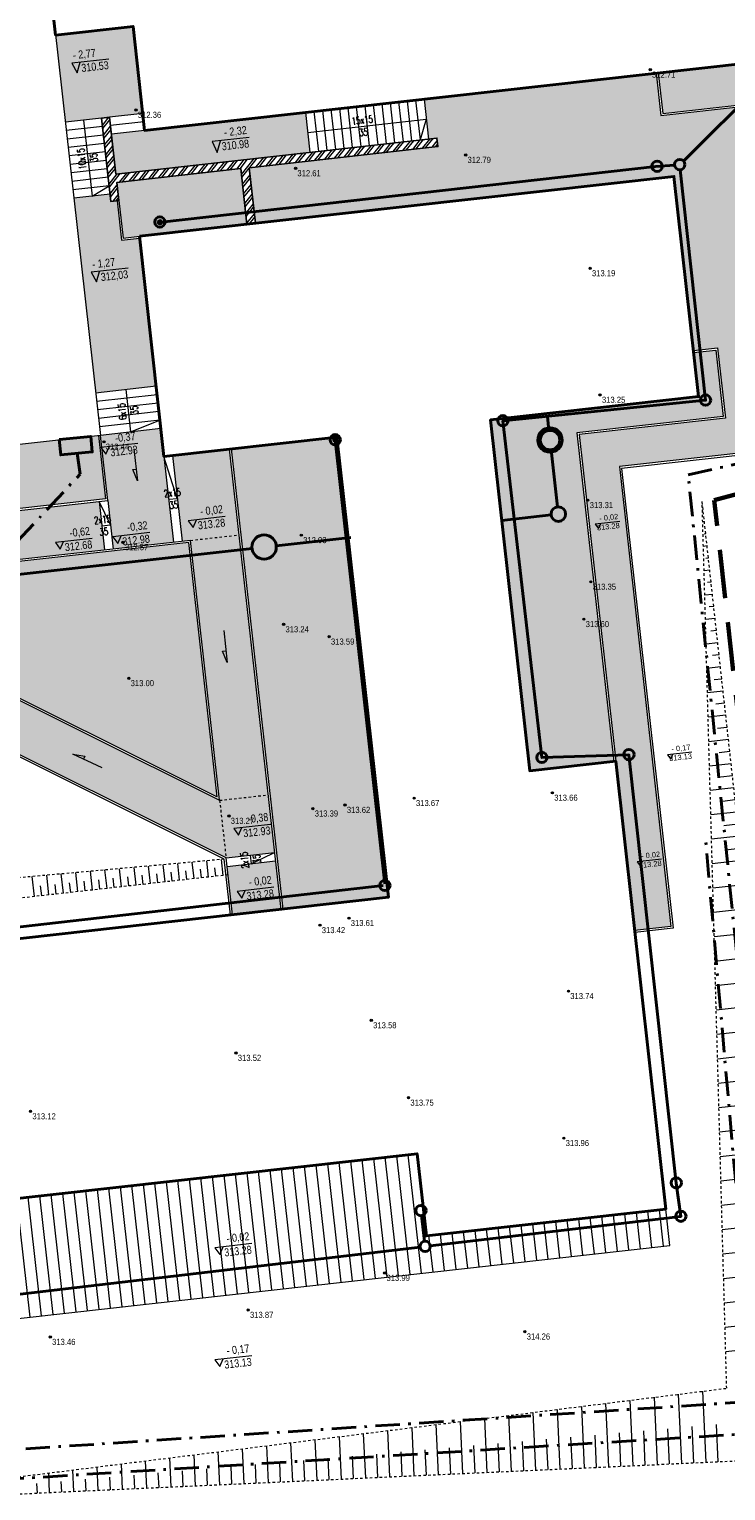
# Model space of a CAD drawing. Header units: metres. Extents: x 6550355 to 6577657, y 5511142 to 5548169.
# Tile 1 of 21: x 6550392 to 6550421, y 5511471 to 5511531. Entities that reach past the tile are written whole.
import ezdxf

# ---------------------------------------------------------------- set-up
doc = ezdxf.new("R2010")
doc.units = ezdxf.units.M
for name, pattern in [('13', [3.5, 2, -0.7, 0.1, -0.7]), ('HIDDEN', [9.524999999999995, 6.349999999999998, -3.174999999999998]), ('LTYPE_13', [100, 67, -33])]:
    doc.linetypes.add(name, pattern=pattern)
doc.layers.get('0').update_dxf_attribs({"lineweight": 0})
for name, color, linetype, lineweight in [('___AZ_BUDYNKI ISTNIEJĄCE', 7, 'Continuous', 15), ('___AZ_BUDYNKI PROJEKTOWANE', 7, 'Continuous', 40), ('___AZ_INSTALACJE', 7, 'Continuous', 40), ('___AZ_MURY OPOROWE', 7, 'Continuous', 25), ('___AZ_OPISY', 7, 'Continuous', 15), ('___AZ_PRZERYWANA', 203, 'HIDDEN', 9), ('___AZ_RZĘDNE PROJ.', 93, 'Continuous', 13), ('___AZ_UTWARDZENIE - KRESKOWANIE', 7, 'Continuous', 9), ('___AZ_UTWARDZENIE TERENU - ZARYS', 7, 'Continuous', 15), ('a_przerywana', 201, 'HIDDEN', 9), ('a_wymiarowanie', 8, 'Continuous', 13), ('wysokosci', 7, 'Continuous', 18)]:
    doc.layers.add(name, color=color, linetype=linetype, lineweight=lineweight)
doc.layers.add('___AZ_GRANICA TERENU', color=7, linetype='Continuous', lineweight=40, true_color=0x4f830c)
doc.layers.add('___AZ_ZIELEŃ', color=7, linetype='Continuous', lineweight=9, true_color=0x74a53b)
doc.styles.add('ARIAL', font='arial.ttf', dxfattribs={"width": 0.8})
doc.styles.get("Standard").update_dxf_attribs({"font": 'arial.ttf'})

# ---------------------------------------------------------------- blocks, each defined once
blk = doc.blocks.new('RTPW01')
at = {"linetype": 'Continuous', "lineweight": 13}
blk.add_hatch(color=0, dxfattribs=at).paths.add_polyline_path([(0, -0.09055385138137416, 1), (0, 0.09055385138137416, 1)])
at = {"color": 0, "linetype": 'Continuous', "lineweight": 13}
blk.add_circle((0, 0), 0.09055385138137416, dxfattribs=at)
blk = doc.blocks.new('A$C35731F4E')
at = {"layer": 'wysokosci', "color": 1}
for p in [(59.08999999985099, -26.46999999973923), (37.96366645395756, -28.12192327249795), (51.5080021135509, -29.97323198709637), (44.51903959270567, -30.5195346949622), (56.62000000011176, -34.62999999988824), (57.03000000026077, -39.83000000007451), (36.6450848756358, -41.75650004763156), (56.52797452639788, -44.15733684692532), (44.75419770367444, -45.59552766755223), (37.43040254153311, -45.88560827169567), (56.64946891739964, -47.51188242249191), (56.36219670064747, -49.04656949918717), (44.02872102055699, -49.25951477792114), (45.89780001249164, -49.76635039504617), (37.66747440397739, -51.47216899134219), (49.39000000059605, -56.39999999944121), (55.07000000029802, -56.17999999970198), (45.23000000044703, -56.83000000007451), (46.54999999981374, -56.67999999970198), (41.78000000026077, -57.12999999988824), (45.52000000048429, -61.61999999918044), (46.70999999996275, -61.33000000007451), (55.73000000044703, -64.3300000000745), (47.62999999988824, -65.52999999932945), (42.07000000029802, -66.86999999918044), (49.16000000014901, -68.70999999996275), (33.62999999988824, -69.26999999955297), (55.54000000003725, -70.36999999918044), (48.1800000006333, -75.90999999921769), (42.57000000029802, -77.42999999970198), (34.44000000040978, -78.54000000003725), (53.94000000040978, -78.3199999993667)]:
    blk.add_point(p, dxfattribs=at)
at = {"layer": 'wysokosci', "color": 1, "linetype": 'Continuous', "xscale": 0.5, "yscale": 0.5, "zscale": 0.5}
for p in [(59.08999999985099, -26.46999999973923), (37.96366645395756, -28.12192327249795), (51.5080021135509, -29.97323198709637), (44.51903959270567, -30.5195346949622), (56.62000000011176, -34.62999999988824), (57.03000000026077, -39.83000000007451), (36.6450848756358, -41.75650004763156), (56.52797452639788, -44.15733684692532), (44.75419770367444, -45.59552766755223), (37.43040254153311, -45.88560827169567), (56.64946891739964, -47.51188242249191), (44.02872102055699, -49.25951477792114), (56.36219670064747, -49.04656949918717), (45.89780001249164, -49.76635039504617), (37.66747440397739, -51.47216899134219), (49.39000000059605, -56.39999999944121), (55.07000000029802, -56.17999999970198), (45.23000000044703, -56.83000000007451), (46.54999999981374, -56.67999999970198), (41.78000000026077, -57.12999999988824), (45.52000000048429, -61.61999999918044), (46.70999999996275, -61.33000000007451), (55.73000000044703, -64.3300000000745), (47.62999999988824, -65.52999999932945), (42.07000000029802, -66.86999999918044), (49.16000000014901, -68.70999999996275), (33.62999999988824, -69.26999999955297), (55.54000000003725, -70.36999999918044), (48.1800000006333, -75.90999999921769), (42.57000000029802, -77.42999999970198), (34.44000000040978, -78.54000000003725), (53.94000000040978, -78.3199999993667)]:
    blk.add_blockref('RTPW01', p, dxfattribs=at)
at = {"layer": 'wysokosci', "color": 1, "lineweight": 5, "width": 0.9}
for s, p in [('312.71', (59.16500000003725, -26.79499999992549)), ('312.36', (38.03866645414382, -28.44692327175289)), ('312.61', (44.59403959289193, -30.84453469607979)), ('312.79', (51.58300211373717, -30.29823198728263)), ('313.19', (56.69500000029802, -34.95500000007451)), ('313.25', (57.10500000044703, -40.15500000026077)), ('312.44', (36.72008487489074, -42.08150004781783)), ('313.31', (56.60297452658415, -44.48233684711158)), ('312.57', (37.50540254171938, -46.21060827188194)), ('312.93', (44.8291977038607, -45.92052766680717)), ('313.35', (56.72446891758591, -47.83688242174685)), ('313.60', (56.43719669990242, -49.37156949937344)), ('313.24', (44.10372102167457, -49.5845147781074)), ('313.59', (45.97280001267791, -50.09135039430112)), ('313.00', (37.74247440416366, -51.79716899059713)), ('313.66', (55.14500000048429, -56.50499999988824)), ('313.39', (45.3050000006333, -57.15500000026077)), ('313.62', (46.625, -57.00499999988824)), ('313.67', (49.46500000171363, -56.72499999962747)), ('313.27', (41.85500000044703, -57.45500000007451)), ('313.42', (45.59499999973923, -61.9449999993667)), ('313.61', (46.78500000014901, -61.65500000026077)), ('313.74', (55.8050000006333, -64.65500000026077)), ('313.58', (47.70500000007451, -65.85499999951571)), ('313.52', (42.14500000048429, -67.1949999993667)), ('313.75', (49.23500000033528, -69.03499999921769)), ('313.12', (33.70500000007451, -69.59499999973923)), ('313.96', (55.61500000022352, -70.6949999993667)), ('313.99', (48.25500000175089, -76.23499999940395)), ('313.87', (42.64500000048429, -77.75499999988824)), ('313.46', (34.51500000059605, -78.8649999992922)), ('314.26', (54.01500000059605, -78.64499999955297))]:
    blk.add_text(s, height=0.25, dxfattribs=at).set_placement(p)
blk = doc.blocks.new('A$C5D79304D')
at = {"ltscale": 0.05}
h = blk.add_hatch(dxfattribs=at)
h.set_pattern_fill('ANSI32', color=256, scale=3.000000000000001, angle=-1.590277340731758e-15)
h.set_pattern_definition([(45.00000000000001, (1.192092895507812e-07, 1.192092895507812e-07), (-20.2055762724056, 20.2055762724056), []), (45.00000000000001, (13.47039008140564, 0), (-20.2055762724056, 20.2055762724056), [])])
h.paths.add_polyline_path([(6813.428499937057, -3249.422723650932), (7063.432399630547, -3249.422723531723), (7063.432399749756, -1059.422723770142), (6613.432399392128, -1059.422723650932), (6613.432399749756, -1029.422723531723), (6843.432399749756, -1029.422723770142), (7093.432399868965, -1029.422723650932), (7093.432399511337, -3279.422723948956), (6813.428499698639, -3279.422723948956)])
h.paths.add_polyline_path([(4319.893087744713, -3469.419123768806), (3348.928497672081, -3469.419123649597), (3348.928497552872, -3234.419123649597), (3315.92849779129, -3234.419123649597), (3315.92849779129, -3579.419123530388), (3348.928497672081, -3579.419123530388), (3348.92849779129, -3504.419123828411), (3860.928499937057, -3504.419123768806), (3860.92849957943, -3734.41912484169), (3895.928499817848, -3734.419124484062), (3895.928499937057, -3504.419123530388), (4675.928499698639, -3504.41912394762), (4675.92849946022, -3469.41912394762)])
at = {"layer": '___AZ_UTWARDZENIE - KRESKOWANIE', "true_color": 0x666666}
h = blk.add_hatch(dxfattribs=at)
h.set_pattern_fill('AR-HBONE', color=251, scale=0.3, angle=-7.951386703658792e-16)
h.set_pattern_definition([(45.00000000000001, (15.00000011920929, 0), (4.440892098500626e-15, 43.10522938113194), [91.44, -30.48]), (135, (36.55259990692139, 21.55259990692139), (4.440892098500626e-15, 43.10522938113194), [91.44000000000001, -30.48])])
edge = h.paths.add_edge_path()
edge.add_line((245.9840207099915, -1650.631226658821), (275.7888635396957, -1850.631226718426))
edge.add_line((275.7888637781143, -1850.631226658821), (1563.928498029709, -1850.631226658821))
edge.add_line((1563.92849779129, -1850.631226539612), (1563.928497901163, -3159.419151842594))
edge.add_line((1563.9284979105, -3159.419151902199), (853.9284978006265, -3159.419151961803))
edge.add_line((853.9284979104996, -3159.419151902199), (853.9284978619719, -3343.419151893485))
edge.add_line((853.9284980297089, -3343.419151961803), (1353.928497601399, -3343.419151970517))
edge.add_line((1353.928497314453, -3343.419151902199), (1353.928497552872, -4063.419151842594))
edge.add_line((1353.928497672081, -4063.419151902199), (1051.598039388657, -4063.419151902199))
edge.add_arc((1039.299083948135, -4167.684347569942), 104.9880722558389, -5.115907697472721e-13, 83.27256896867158, ccw=False)
edge.add_arc((734.8022977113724, -4149.481623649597), 409.8892394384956, 289.5663676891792, 357.4547212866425, ccw=False)
edge.add_line((872.0736011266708, -4535.701480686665), (752.3508771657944, -4577.321087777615))
edge.add_line((752.3508771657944, -4577.321087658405), (678.9381740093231, -4554.281351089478))
edge.add_line((678.9381740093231, -4554.281351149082), (761.2465462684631, -5112.391314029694))
edge.add_line((761.2465461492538, -5112.391314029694), (785.8141452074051, -5052.991798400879))
edge.add_line((785.8141452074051, -5052.991798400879), (852.9171494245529, -5013.820810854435))
edge.add_arc((903.3307222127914, -5100.183254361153), 99.99999981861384, 64.20278778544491, 120.273996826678, ccw=False)
edge.add_arc((816.2811270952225, -5280.25578558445), 300.0093707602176, 26.332809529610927, 64.20107842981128, ccw=False)
edge.add_line((1085.159295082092, -5147.176285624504), (1109.606093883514, -5217.26248395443))
edge.add_line((1109.606093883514, -5217.262484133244), (1139.554884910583, -5310.871558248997))
edge.add_line((1139.554885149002, -5310.871558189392), (843.9001257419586, -5361.746534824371))
edge.add_line((843.9001257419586, -5361.746534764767), (894.77510201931, -5657.401293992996))
edge.add_line((894.7751017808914, -5657.401294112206), (1190.429861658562, -5606.526319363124))
edge.add_line((1190.429861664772, -5606.526319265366), (1196.089911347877, -5639.419124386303))
edge.add_line((1196.089911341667, -5639.419124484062), (1446.089911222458, -5639.419124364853))
edge.add_line((1446.089911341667, -5639.419124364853), (2446.089911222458, -5639.419124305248))
edge.add_line((2446.089911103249, -5639.419124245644), (3485.928499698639, -6312.41912484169))
edge.add_line((3485.928499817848, -6312.41912484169), (3685.928499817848, -6312.419125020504))
edge.add_line((3685.928499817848, -6312.419125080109), (3685.928499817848, -4644.419124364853))
edge.add_line((3685.928499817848, -4644.419124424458), (3450.928499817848, -4644.42272746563))
edge.add_line((3450.928499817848, -4644.422727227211), (3450.928499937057, -4999.419124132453))
edge.add_line((3450.928499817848, -4999.419124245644), (3485.92849957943, -4999.419124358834))
edge.add_line((3485.92849957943, -4999.419124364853), (3485.928499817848, -6074.184926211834))
edge.add_line((3485.928499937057, -6074.184926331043), (2446.089911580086, -5401.184925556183))
edge.add_line((2446.089911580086, -5401.184925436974), (2446.089911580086, -4799.419124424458))
edge.add_line((2446.089911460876, -4799.419124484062), (1853.928497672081, -4799.419124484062))
edge.add_line((1853.92849779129, -4799.419124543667), (1853.92849779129, -3159.419152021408))
edge.add_line((1853.928497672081, -3159.419151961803), (1763.928497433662, -3159.419151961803))
edge.add_line((1763.928497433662, -3159.419152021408), (1763.92849779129, -1850.631226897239))
edge.add_line((1763.9284979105, -1850.631226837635), (1947.633176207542, -1850.631224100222))
edge.add_line((1947.633176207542, -1850.631224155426), (1947.633176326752, -1858.631226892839))
edge.add_line((1947.633176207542, -1858.631226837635), (1947.633175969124, -1859.419152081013))
edge.add_line((1947.633176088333, -1859.419151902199), (1993.928497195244, -2149.419151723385))
edge.add_line((1993.928497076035, -2149.419151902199), (1993.928497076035, -2154.419152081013))
edge.add_line((1993.928497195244, -2154.419151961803), (2413.92849779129, -2154.419151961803))
edge.add_line((2413.92849779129, -2154.419151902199), (2413.92849779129, -1259.419123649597))
edge.add_line((2413.928497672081, -1259.419123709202), (6813.428499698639, -1259.419123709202))
edge.add_line((6813.428499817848, -1259.419123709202), (6813.428500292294, -3249.422723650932))
edge.add_line((6813.428500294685, -3249.422723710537), (7063.432399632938, -3249.422723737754))
edge.add_line((7063.432399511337, -3249.422723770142), (7063.432399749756, -1059.422723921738))
edge.add_line((7063.432399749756, -1059.422723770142), (4421.928497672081, -1059.422723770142))
edge.add_line((4421.928497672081, -1059.422723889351), (4421.928497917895, -784.4849790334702))
edge.add_line((4421.928498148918, -784.4849789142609), (4621.928497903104, -784.4849789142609))
edge.add_line((4621.92849779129, -784.4849789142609), (4621.92849779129, -496.7372163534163))
edge.add_line((4621.92849779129, -496.7372164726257), (4121.92849779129, -460.2253903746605))
edge.add_line((4121.92849779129, -460.2253904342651), (4121.928497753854, -1059.422723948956))
edge.add_line((4121.9284979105, -1059.422723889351), (2213.928497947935, -1059.422723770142))
edge.add_line((2213.928497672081, -1059.422723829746), (2213.928497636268, -1650.631226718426))
edge.add_line((2213.928497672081, -1650.63122677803), (245.9840207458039, -1650.631226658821))
h.paths.add_polyline_path([(3485.928499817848, -6347.419125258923), (3685.928499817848, -6347.419125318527), (3685.928499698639, -6547.419124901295), (3485.928499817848, -6547.419125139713)])
h.paths.add_polyline_path([(2481.089911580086, -4799.419124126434), (3130.92849779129, -4799.419124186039), (3130.928497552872, -4999.419124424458), (2481.089911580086, -4999.419124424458)], flags=17)
h.paths.add_polyline_path([(3165.9284979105, -4529.419152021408), (3415.928499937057, -4529.419152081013), (3415.928500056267, -4999.419124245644), (3165.92849779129, -4999.419124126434)], flags=17)
h.paths.add_polyline_path([(3165.92849779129, -3549.419123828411), (3315.928497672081, -3549.419123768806), (3315.92849779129, -3579.419123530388), (3340.928497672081, -3579.419123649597), (3340.92849779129, -3742.419124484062), (3415.928499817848, -3742.419124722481), (3415.92849946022, -4354.419152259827), (3165.928497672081, -4354.419152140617)], flags=17)
h.paths.add_polyline_path([(3165.92849779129, -2874.419151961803), (3485.928499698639, -2874.419151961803), (3485.928499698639, -3234.419123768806), (3165.92849779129, -3234.419123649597)], flags=17)
h.paths.add_polyline_path([(3348.928497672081, -3304.419123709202), (4150.928499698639, -3304.419123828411), (4150.928499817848, -3469.419123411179), (3348.928497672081, -3469.419123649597)], flags=17)
edge = h.paths.add_edge_path()
edge.add_line((3895.928499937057, -3504.419123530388), (3895.928500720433, -3734.419124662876))
edge.add_line((3895.928500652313, -3734.419124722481), (5625.928499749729, -3734.419124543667))
edge.add_line((5625.928499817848, -3734.419124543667), (5625.928499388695, -4454.419124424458))
edge.add_line((5625.92849946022, -4454.419124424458), (5725.928499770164, -4454.419124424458))
edge.add_line((5725.92849957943, -4454.419124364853), (5725.928499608, -4744.419124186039))
edge.add_line((5725.928499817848, -4744.419124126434), (5120.928505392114, -4744.419124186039))
edge.add_line((5120.928505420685, -4744.419124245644), (5120.928506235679, -6795.419124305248))
edge.add_line((5120.92850625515, -6795.419124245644), (5270.928505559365, -6795.41912425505))
edge.add_line((5270.928505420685, -6795.419124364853), (5270.928505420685, -4894.419124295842))
edge.add_line((5270.928505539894, -4894.419124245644), (5875.928499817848, -4894.419124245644))
edge.add_line((5875.928499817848, -4894.419124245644), (5875.928500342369, -4454.419124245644))
edge.add_line((5875.928500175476, -4454.419124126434), (5975.928499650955, -4454.419124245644))
edge.add_line((5975.92849957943, -4454.419124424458), (5975.92849946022, -4100.695097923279))
edge.add_arc((6082.380986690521, -4103.675271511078), 106.4941944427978, 91.43010910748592, 178.3964040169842, ccw=False)
edge.add_line((6079.723155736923, -3997.214248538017), (6158.33080804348, -3997.214248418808))
edge.add_arc((6158.134976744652, -4097.328912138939), 100.1148552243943, 5.631647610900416, 89.88792566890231, ccw=False)
edge.add_line((6257.766612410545, -4087.504380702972), (6265.150799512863, -4162.72875136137))
edge.add_line((6265.150799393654, -4162.72875136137), (6855.469655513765, -4396.721863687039))
edge.add_arc((7315.840459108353, -3950.894449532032), 640.8614202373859, 191.9169717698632, 224.0805507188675, ccw=False)
edge.add_line((6688.790972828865, -4083.228502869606), (7070.92849957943, -4083.228503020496))
edge.add_line((7070.92849946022, -4083.22850304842), (7070.928499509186, -3479.419123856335))
edge.add_line((7070.92849957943, -3479.419123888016), (5600.928499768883, -3479.419123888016))
edge.add_line((5600.928499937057, -3479.419123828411), (5600.928499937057, -3304.419123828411))
edge.add_line((5600.928499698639, -3304.419123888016), (4640.928499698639, -3304.41912394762))
edge.add_line((4640.928499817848, -3304.419123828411), (4640.928499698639, -3469.419123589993))
edge.add_line((4640.928499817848, -3469.419123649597), (4675.928499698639, -3469.419123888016))
edge.add_line((4675.92849946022, -3469.41912394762), (4675.928499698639, -3504.41912406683))
edge.add_line((4675.928499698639, -3504.41912394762), (3895.928499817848, -3504.419123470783))
at = {"layer": '___AZ_UTWARDZENIE - KRESKOWANIE'}
h = blk.add_hatch(dxfattribs=at)
h.set_pattern_fill('ANSI31', color=256, scale=15, angle=45)
h.set_pattern_definition([(90, (1.192092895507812e-07, 0), (-47.62500000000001, 1.06581410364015e-14), [])])
h.paths.add_polyline_path([(4130.92849957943, -7607.419124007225), (2130.92849946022, -7607.419124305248), (2130.92849957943, -8097.419124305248), (5120.928499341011, -8097.419124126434), (5120.928499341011, -7947.419123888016), (4130.92849957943, -7947.419124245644)])
at = {"layer": '___AZ_ZIELEŃ'}
h = blk.add_hatch(dxfattribs=at)
h.set_pattern_fill('GRASS', color=256, scale=2.000000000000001, angle=-1.590277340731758e-15)
h.set_pattern_definition([(90, (1.192092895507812e-07, 1.192092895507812e-07), (-35.92102448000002, 35.92102448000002), [9.525000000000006, -62.31704896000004]), (45.00000000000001, (1.192092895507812e-07, 1.192092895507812e-07), (-35.92102448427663, 35.92102448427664), [9.525000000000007, -41.27500000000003]), (135, (1.192092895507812e-07, 1.192092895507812e-07), (-35.92102448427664, -35.92102448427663), [9.525000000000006, -41.27500000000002])])
h.paths.add_polyline_path([(1867.489242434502, -1859.419152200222), (1867.489242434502, -1858.631226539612), (1771.92849779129, -1858.631226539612), (1771.92849779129, -3151.419152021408), (1861.9284979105, -3151.419151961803), (1861.92849779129, -4791.419124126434), (3157.928497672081, -4791.419124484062), (3157.928497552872, -4529.419151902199), (1913.928497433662, -4529.419151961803), (1913.92849779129, -2154.419152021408), (1913.92849779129, -2149.419151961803), (1867.48924267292, -2149.419152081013)])
h.paths.add_polyline_path([(2421.92849779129, -1267.419123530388), (2421.9284979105, -2154.41915178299), (3207.92849779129, -2154.419151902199), (3207.928497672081, -2301.41915345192), (3485.928499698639, -2301.419153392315), (3485.92849957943, -1267.419123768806)])
h.paths.add_polyline_path([(2454.089911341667, -5007.419124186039), (2454.089911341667, -5396.833284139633), (3477.928499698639, -6059.477831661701), (3477.928500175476, -5007.419124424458)])
h.paths.add_polyline_path([(3693.928499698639, -4644.419124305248), (4130.928498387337, -4644.419124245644), (4130.928498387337, -6547.419124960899), (3693.928499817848, -6547.419124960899)])
h.paths.add_polyline_path([(4765.928501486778, -4644.419124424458), (4765.92849957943, -6095.419125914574), (5112.928505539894, -6095.419126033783), (5112.928505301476, -4736.419124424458), (5717.928499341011, -4736.419124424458), (5717.92849957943, -4462.419124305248), (5625.928499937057, -4462.419124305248), (5625.928499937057, -4644.419124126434)])
h.paths.add_polyline_path([(5608.928499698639, -3304.419123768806), (6405.928499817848, -3304.419123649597), (6405.928499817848, -3471.419123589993), (5608.92849957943, -3471.419123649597)])
h.paths.add_polyline_path([(3348.92849779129, -3504.419123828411), (3860.928499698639, -3504.419123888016), (3860.92849957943, -3734.41912484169), (3348.928497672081, -3734.41912484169)])
at = {"ltscale": 0.05}
for points in [[(3415.928499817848, -4821.919124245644), (3450.928499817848, -4821.919124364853), (3415.928499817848, -4644.419124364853)], [(3130.928497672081, -4899.419124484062), (3165.928497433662, -4899.419124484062), (3130.928497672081, -4799.419124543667)], [(3585.928499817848, -6312.419125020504), (3585.928499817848, -6347.419124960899), (3685.928499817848, -6312.419125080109)]]:
    blk.add_lwpolyline(points, dxfattribs=at)
at = {"layer": '___AZ_BUDYNKI ISTNIEJĄCE'}
blk.add_lwpolyline([(1913.92849779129, -2154.419152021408), (3207.92849779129, -2154.419151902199), (3207.928497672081, -2551.419151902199), (3165.92849779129, -2551.419152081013), (3165.9284979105, -4529.419152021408), (1913.928497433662, -4529.419151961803)], close=True, dxfattribs=at)
at = {"layer": '___AZ_BUDYNKI PROJEKTOWANE'}
blk.add_lwpolyline([(6405.928499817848, -3304.419123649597), (3485.928499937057, -3304.419123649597), (3485.928499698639, -2874.419151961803), (3165.92849779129, -2874.419151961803), (3165.92849779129, -2551.419152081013), (3207.928497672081, -2551.419151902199), (3207.928497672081, -2301.41915345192)], dxfattribs=at)
blk.add_lwpolyline([(3415.928499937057, -3734.419124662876), (3415.928499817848, -4644.419124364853), (4130.928499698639, -4644.419124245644), (4130.928498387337, -6547.419124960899), (2130.928499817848, -6547.419125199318), (2130.92849946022, -7607.419124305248), (4130.92849957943, -7607.419124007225), (4130.92849957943, -7947.419124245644), (5120.928499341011, -7947.419123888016), (5120.928505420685, -6095.419124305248), (4765.92849957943, -6095.419125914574), (4765.928501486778, -4644.419124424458), (5625.928499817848, -4644.419124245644), (5625.928499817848, -3734.419124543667)], close=True, dxfattribs=at)
at = {"layer": '___AZ_MURY OPOROWE'}
blk.add_lwpolyline([(4319.893087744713, -3469.419123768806), (3348.928497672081, -3469.419123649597), (3348.928497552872, -3234.419123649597), (3315.92849779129, -3234.419123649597), (3315.92849779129, -3579.419123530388), (3348.928497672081, -3579.419123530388), (3348.92849779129, -3504.419123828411), (3860.928499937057, -3504.419123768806), (3860.92849957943, -3734.41912484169), (3895.928499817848, -3734.419124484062), (3895.928499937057, -3504.419123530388), (4675.928499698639, -3504.41912394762), (4675.92849946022, -3469.41912394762), (4319.893087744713, -3469.419123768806)], dxfattribs=at)
at = {"layer": '___AZ_OPISY', "ltscale": 0.05}
for points in [[(3240.928497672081, -3234.419123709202), (3240.928498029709, -3549.419123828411), (3315.928497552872, -3514.419123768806)], [(4150.928499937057, -3386.919123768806), (4640.928499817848, -3386.919123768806), (4605.928499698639, -3469.419123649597)], [(3290.928498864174, -4354.419151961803), (3290.928498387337, -4529.419152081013), (3415.928500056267, -4494.419152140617)]]:
    blk.add_lwpolyline(points, dxfattribs=at)
at = {"layer": '___AZ_PRZERYWANA', "ltscale": 0.1}
for points in [[(3485.92849957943, -4999.419124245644), (3685.92849957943, -4999.419124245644)], [(3485.928499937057, -6074.184926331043), (3685.928499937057, -6074.184926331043)], [(3485.928499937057, -6074.184926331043), (3485.928499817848, -6312.41912484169)]]:
    blk.add_lwpolyline(points, dxfattribs=at)
at = {"layer": '___AZ_RZĘDNE PROJ.'}
for points in [[(3371.815106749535, -2996.886201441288), (3219.371800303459, -2996.886201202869), (3236.405946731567, -3038.337058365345), (3253.440092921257, -2996.886201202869)], [(3909.158635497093, -3381.015739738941), (3756.715329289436, -3381.015739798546), (3772.037423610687, -3428.23062056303), (3790.783621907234, -3381.015739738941)], [(3355.554292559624, -3859.561044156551), (3203.110986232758, -3859.561044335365), (3220.145132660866, -3901.011901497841), (3237.179278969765, -3859.561044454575)], [(3314.667056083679, -4579.842812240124), (3162.223749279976, -4579.842812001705), (3179.257895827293, -4609.346819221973), (3196.292042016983, -4579.84281206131)], [(3296.105398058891, -4599.581907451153), (3296.105398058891, -4732.501717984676), (3282.223244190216, -4684.291105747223), (3296.105397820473, -4684.291105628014)], [(3638.413093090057, -4918.026012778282), (3485.969786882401, -4918.02601313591), (3503.003933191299, -4947.530019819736), (3520.038079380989, -4918.026012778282)], [(3085.5728495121, -4946.234140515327), (2933.129542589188, -4946.234140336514), (2950.163689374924, -4975.738147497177), (2967.197835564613, -4946.234140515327)], [(3323.254636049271, -4949.23651278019), (3170.811329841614, -4949.236512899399), (3187.845475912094, -4978.740519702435), (3204.879622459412, -4949.236512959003)], [(5247.132822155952, -5118.055161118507), (5145.503951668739, -5118.055161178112), (5156.860048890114, -5137.724498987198), (5168.216146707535, -5118.055160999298)], [(3580.132511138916, -5382.468701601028), (3580.132511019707, -5515.388511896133), (3566.250357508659, -5467.177899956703), (3580.132511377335, -5467.177899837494)], [(3021.195843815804, -5888.196185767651), (2907.703377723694, -5819.007051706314), (2956.093722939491, -5832.249100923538), (2948.867605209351, -5844.102261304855)], [(5436.633334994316, -6092.904030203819), (5335.004464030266, -6092.904030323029), (5346.360561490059, -6112.573368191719), (5357.716659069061, -6092.904030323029)], [(3682.9442923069, -6195.811007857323), (3530.500985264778, -6195.811008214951), (3547.535131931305, -6225.315014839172), (3564.569278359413, -6195.811007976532)], [(3667.888882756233, -6454.019872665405), (3515.445576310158, -6454.019872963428), (3532.479722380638, -6483.523879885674), (3549.513869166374, -6454.019872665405)], [(5263.819144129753, -6516.1886895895), (5162.190273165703, -6516.18868970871), (5173.546370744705, -6535.8580275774), (5184.902468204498, -6516.18868970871)], [(3414.269469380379, -7899.087325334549), (3261.826163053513, -7899.087325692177), (3278.860309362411, -7928.591332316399), (3295.894455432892, -7899.087325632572)], [(3363.025014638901, -8357.016344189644), (3210.581708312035, -8357.016344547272), (3227.615854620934, -8386.520351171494), (3244.650000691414, -8357.016344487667)]]:
    blk.add_lwpolyline(points, dxfattribs=at)
at = {"layer": '___AZ_UTWARDZENIE TERENU - ZARYS'}
for points in [[(3157.928497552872, -4529.419151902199), (3157.928497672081, -4791.419124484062), (1861.92849779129, -4791.419124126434), (1861.9284979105, -3151.419151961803), (1771.92849779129, -3151.419152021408), (1771.92849779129, -1858.631226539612), (1947.633176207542, -1858.631226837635), (1947.633176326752, -1850.631226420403), (1763.9284979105, -1850.631226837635), (1763.928497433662, -3159.419152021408), (1853.928497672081, -3159.419151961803), (1853.92849779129, -4799.419124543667), (3165.928497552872, -4799.419124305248), (3165.9284979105, -4529.419152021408)], [(3315.92849779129, -3234.419123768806), (3165.928497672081, -3234.419123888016)], [(3485.928499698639, -3234.419123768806), (3348.928497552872, -3234.419123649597)], [(3315.92849779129, -3269.419123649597), (3165.928497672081, -3269.419123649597)], [(3485.928499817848, -3269.419123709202), (3348.9284979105, -3269.419123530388)], [(3315.92849779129, -3304.419123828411), (3165.9284979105, -3304.419123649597)], [(3315.928497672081, -3339.419123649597), (3165.928497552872, -3339.419123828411)], [(3485.928499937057, -3304.419123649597), (3348.928497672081, -3304.419123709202)], [(4150.928499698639, -3304.419123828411), (4150.928499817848, -3469.419123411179)], [(4185.928499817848, -3304.419123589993), (4185.928499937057, -3469.419123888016)], [(4220.92849946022, -3304.419123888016), (4220.92849957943, -3469.419123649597)], [(4255.928499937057, -3304.419123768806), (4255.928499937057, -3469.419123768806)], [(4290.928499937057, -3304.419123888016), (4290.928499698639, -3469.419123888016)], [(4325.92849946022, -3304.41912394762), (4325.928499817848, -3469.419123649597)], [(4360.928499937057, -3304.419123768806), (4360.928499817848, -3469.419123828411)], [(4395.928499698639, -3304.419123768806), (4395.928499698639, -3469.41912394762)], [(4430.92849946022, -3304.419123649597), (4430.928499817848, -3469.419123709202)], [(4465.928499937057, -3304.419123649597), (4465.928499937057, -3469.419123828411)], [(4500.92849957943, -3304.419123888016), (4500.928499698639, -3469.41912394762)], [(4535.92849946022, -3304.419123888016), (4535.928499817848, -3469.419123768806)], [(4570.928499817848, -3304.419123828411), (4570.928499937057, -3469.419123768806)], [(4605.92849957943, -3304.419123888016), (4605.928499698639, -3469.419123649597)], [(4640.928499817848, -3304.419123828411), (4640.928499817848, -3469.419123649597)], [(5608.928499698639, -3304.419123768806), (5608.928499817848, -3471.419123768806), (6405.928499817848, -3471.419123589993)], [(3315.928497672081, -3374.419123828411), (3165.92849779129, -3374.419123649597)], [(3315.928497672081, -3409.419123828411), (3165.928497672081, -3409.419123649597)], [(3315.928497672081, -3444.419123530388), (3165.928497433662, -3444.419123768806)], [(3315.92849779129, -3479.419123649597), (3165.928497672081, -3479.419123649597)], [(3315.928497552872, -3514.419123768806), (3165.928497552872, -3514.419123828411)], [(3315.92849779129, -3549.419123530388), (3165.92849779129, -3549.419123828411)], [(3340.928497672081, -3579.419123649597), (3340.92849779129, -3742.419124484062), (3415.928499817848, -3742.419124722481)], [(3348.928497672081, -3579.419123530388), (3348.928497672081, -3734.419124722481), (3415.928499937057, -3734.419124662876)], [(3415.928499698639, -4354.419152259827), (3165.928497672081, -4354.419152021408)], [(3415.928499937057, -4389.419152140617), (3165.928497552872, -4389.419151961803)], [(3415.928499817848, -4424.41915178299), (3165.92849779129, -4424.419151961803)], [(3415.928499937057, -4459.419151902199), (3165.92849779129, -4459.419152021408)], [(3415.928500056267, -4494.419152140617), (3165.92849779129, -4494.419151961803)], [(5625.928499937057, -4462.419124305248), (5717.92849946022, -4462.419124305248), (5717.928499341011, -4736.419124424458), (5112.928505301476, -4736.419124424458), (5112.928505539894, -6095.419124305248)], [(5625.928499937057, -4454.419124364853), (5725.92849957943, -4454.419124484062), (5725.928499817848, -4744.419124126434), (5120.928505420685, -4744.419124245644), (5120.928505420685, -6095.419124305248)], [(3415.928499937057, -4529.419151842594), (3165.9284979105, -4529.419152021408)], [(3415.928499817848, -4644.419124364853), (3415.928500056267, -4999.419124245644)], [(3450.928499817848, -4644.422727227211), (3450.928499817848, -4644.422727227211), (3450.928499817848, -4999.419124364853)], [(3685.928499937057, -4644.419124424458), (3685.928499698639, -6547.419124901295)], [(3693.928499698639, -4644.419124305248), (3693.928499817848, -6547.419124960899)], [(3130.928497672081, -4799.419124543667), (3130.928497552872, -4999.419124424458)], [(3165.928497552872, -4799.419124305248), (3165.92849779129, -4999.419124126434)], [(3485.928499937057, -6074.184926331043), (3485.92849957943, -4999.419124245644), (2446.089911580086, -4999.419124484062), (2446.089911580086, -5401.184925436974), (3485.928499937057, -6074.184926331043)], [(3477.928499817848, -6547.419125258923), (3477.928499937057, -6316.77076625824), (2454.089911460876, -5654.126219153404), (2454.089911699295, -6147.419124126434), (1438.089911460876, -6147.419124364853), (1438.089911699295, -5647.419124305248), (1189.348940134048, -5647.419124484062), (1183.902400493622, -5615.76711088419), (888.2476408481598, -5666.642087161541), (834.6593327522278, -5355.219073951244), (1129.132134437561, -5304.547483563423), (1101.986556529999, -5219.700238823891)], [(3485.928499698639, -6547.419125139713), (3485.928499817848, -6312.41912484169), (2446.089911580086, -5639.419124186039), (2446.089911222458, -6139.419124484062), (1446.089911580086, -6139.419124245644), (1446.089911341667, -5639.419124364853), (1196.089911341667, -5639.419124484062), (1190.429861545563, -5606.526318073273), (894.7751017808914, -5657.401294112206), (843.9001257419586, -5361.746534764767), (1139.554885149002, -5310.871558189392), (1109.606093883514, -5217.262484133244)], [(3485.928499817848, -6312.41912484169), (3685.928499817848, -6312.419125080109)], [(3485.928499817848, -6347.419125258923), (3485.928499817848, -6347.419125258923), (3685.928499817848, -6347.419125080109)], [(2130.92849946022, -7607.419124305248), (2130.92849957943, -8097.419124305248), (5120.928499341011, -8097.419124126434), (5120.928499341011, -7947.419123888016)]]:
    blk.add_lwpolyline(points, dxfattribs=at)
for points in [[(5600.928499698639, -3304.419123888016), (5600.928499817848, -3479.419123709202), (7070.928499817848, -3479.419123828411), (7070.92849946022, -4083.22850304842), (6688.790972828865, -4083.228502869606, 0.1412687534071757), (6855.469655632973, -4396.721863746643), (6265.150799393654, -4162.72875136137), (6257.766612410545, -4087.504380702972, 0.3851475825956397), (6158.330807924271, -3997.214248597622), (6079.723155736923, -3997.214248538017, 0.3987890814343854), (5975.92849957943, -4100.695097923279), (5975.92849957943, -4454.419124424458), (5875.928499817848, -4454.419124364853), (5875.928499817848, -4894.419124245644), (5270.928505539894, -4894.419124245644), (5270.928505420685, -6795.419124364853), (5120.928505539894, -6795.419124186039), (5120.928505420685, -6095.419124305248)], [(6257.665850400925, -4168.367397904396), (6249.804879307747, -4088.285921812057, 0.3851237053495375), (6158.322820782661, -4005.214248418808), (6079.824950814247, -4005.214248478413, 0.3981782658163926), (5983.928499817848, -4100.809243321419), (5983.92849957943, -4462.419124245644), (5883.928499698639, -4462.419124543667), (5883.928499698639, -4902.419124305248), (5278.928505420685, -4902.419124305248), (5278.928505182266, -6803.419124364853), (5120.928503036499, -6803.419124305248)]]:
    blk.add_lwpolyline(points, format="xyb", dxfattribs=at)
blk.add_lwpolyline([(3477.928499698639, -6059.477831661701), (3477.928499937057, -5007.419124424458), (2454.089911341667, -5007.419124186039), (2454.089911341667, -5396.833284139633)], close=True, dxfattribs=at)
at = {"layer": '___AZ_OPISY', "ltscale": 0.05, "char_height": 30.00000000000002, "width": 73.55599497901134, "attachment_point": 5}
for s, insert, rotation in [('{\\Fsimplex|c238;\\W0.7;10x15\\P35 }', (3240.9284979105, -3391.919123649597), 90.00000002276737), ('{\\Fsimplex|c238;\\W0.7;6x15\\P35 }', (3290.928498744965, -4441.919151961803), 90), ('{\\Fsimplex|c238;\\W0.7;2x15\\P35 }', (3585.928499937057, -6329.919125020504), 90)]:
    blk.add_mtext(s, dxfattribs=dict(at, insert=insert, rotation=rotation))
for s, insert in [('{\\Fsimplex|c238;\\W0.7;15x15\\P35 }', (4378.82367515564, -3386.91912394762)), ('{\\Fsimplex|c238;\\W0.7;2x15\\P35 }', (3433.428499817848, -4821.919124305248)), ('{\\Fsimplex|c238;\\W0.7;2x15\\P35 }', (3135.91865670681, -4899.419124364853))]:
    blk.add_mtext(s, dxfattribs=dict(at, insert=insert))
at = {"layer": '___AZ_RZĘDNE PROJ.', "attachment_point": 3, "style": 'ARIAL'}
for s, insert, char_height, width in [('- 2,77\\P ', (3321.455469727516, -2948.367869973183), 33.00000000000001, 237.1077050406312), ('310.53\\P  ', (3368.804398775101, -3004.343822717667), 33.00000000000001, 237.1077050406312), ('- 2,32\\P ', (3903.109439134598, -3332.497408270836), 33.00000000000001, 237.1077050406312), ('310.98  ', (3906.147927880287, -3388.473361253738), 33.00000000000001, 237.1077050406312), ('- 1,27 ', (3305.194655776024, -3811.042712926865), 33.00000000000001, 237.1077050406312), ('312,03  ', (3352.543585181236, -3867.018665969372), 33.00000000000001, 237.1077050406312), ('-0,37  ', (3308.617859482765, -4531.324480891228), 33.00000000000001, 237.1077050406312), ('312.93\\P  ', (3311.656348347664, -4587.300433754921), 33.00000000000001, 237.1077050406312), ('-0,62  ', (3079.523652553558, -4897.715809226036), 33.00000000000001, 237.1077050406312), ('-0,32  ', (3317.205439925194, -4900.718181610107), 33.00000000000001, 237.1077050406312), ('- 0,02\\P  ', (3632.363896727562, -4869.507681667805), 33.00000000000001, 237.1077050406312), ('312.68\\P  ', (3082.562141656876, -4953.691762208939), 33.00000000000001, 237.1077050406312), ('312.98\\P  ', (3320.243928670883, -4956.694134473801), 33.00000000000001, 237.1077050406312), ('313.28\\P  ', (3635.402385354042, -4925.483634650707), 33.00000000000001, 237.1077050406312), ('- 0,02\\P  ', (5243.100024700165, -5085.709606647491), 22.00000000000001, 158.0718033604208), ('313.28\\P  ', (5245.125684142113, -5123.026908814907), 22.00000000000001, 158.0718033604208), ('- 0,17\\P  ', (5432.600537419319, -6060.558476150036), 22.00000000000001, 158.0718033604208), ('313.13\\P  ', (5434.626196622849, -6097.875777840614), 22.00000000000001, 158.0718033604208), ('-0,38\\P  ', (3676.895095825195, -6147.292677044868), 33.00000000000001, 237.1077050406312), ('312.93\\P  ', (3679.933584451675, -6203.268629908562), 33.00000000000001, 237.1077050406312), ('- 0,02\\P  ', (3661.839685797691, -6405.501541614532), 33.00000000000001, 237.1077050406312), ('313.28\\P  ', (3664.87817466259, -6461.477494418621), 33.00000000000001, 237.1077050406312), ('- 0,02\\P  ', (5259.786346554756, -6483.843135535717), 22.00000000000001, 158.0718033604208), ('313.28\\P  ', (5261.812005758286, -6521.160437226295), 22.00000000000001, 158.0718033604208), ('- 0,02\\P  ', (3408.220273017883, -7850.568994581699), 33.00000000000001, 237.1077050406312), ('313.28\\P  ', (3411.258761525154, -7906.544947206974), 33.00000000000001, 237.1077050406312), ('- 0,17\\P  ', (3356.975818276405, -8308.498013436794), 33.00000000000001, 237.1077050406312), ('313.13\\P  ', (3360.014306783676, -8364.473966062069), 33.00000000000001, 237.1077050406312)]:
    blk.add_mtext(s, dxfattribs=dict(at, insert=insert, char_height=char_height, width=width))
blk = doc.blocks.new('A$C5B26119D')
at = {"layer": 'a_przerywana', "color": 7, "ltscale": 0.1}
for points in [[(-675.9836349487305, -2208.75497418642), (3456.293305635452, -2479.440172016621), (3461.679577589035, 1472.488295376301)], [(-675.9836349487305, -2208.75497418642), (3156.729532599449, -2159.174269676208), (3461.679577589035, 1472.488295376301)], [(1347.000000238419, 230.6483587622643), (-265, 264.9999999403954), (-165, -1059.999999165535), (-165, -1059.999999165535)], [(1355.000000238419, 165.0000000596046), (-165, 165.0000000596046), (-165, -1059.999999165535)]]:
    blk.add_lwpolyline(points, dxfattribs=at)
at = {"layer": 'a_wymiarowanie', "color": 7}
for points in [[(3454.788294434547, 1390.419724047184), (3461.567709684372, 1390.410484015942)], [(3460.263536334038, 1440.412307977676), (3461.635857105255, 1440.410437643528)], [(3455.849152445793, 1340.418231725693), (3461.499562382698, 1340.410530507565)], [(3446.392265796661, 1290.431074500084), (3461.431415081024, 1290.410576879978)], [(3451.434768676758, 1240.424155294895), (3461.36326777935, 1240.410623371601)], [(3437.996237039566, 1190.442424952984), (3461.295120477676, 1190.410669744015)], [(3429.600208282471, 1090.453775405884), (3461.158825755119, 1090.410762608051)], [(3447.020384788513, 1140.430079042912), (3461.226973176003, 1140.410716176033)], [(3442.606000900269, 1040.436002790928), (3461.090678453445, 1040.410809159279)], [(3421.204179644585, 990.4651258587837), (3461.022531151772, 990.4108554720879)], [(3438.191616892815, 940.4419265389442), (3460.954383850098, 940.4109020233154)], [(3412.808150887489, 890.4764763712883), (3460.886236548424, 890.4109484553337)], [(3404.412122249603, 790.4878267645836), (3460.749941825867, 790.4110413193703)], [(3433.777233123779, 840.4478501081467), (3460.818089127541, 840.410994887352)], [(3429.362849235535, 740.453773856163), (3460.681794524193, 740.4110877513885)], [(3396.016093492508, 690.4991773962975), (3460.613647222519, 690.4111341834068)], [(3424.94846534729, 640.4596975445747), (3460.545499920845, 640.4111806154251)], [(3387.620064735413, 590.5105276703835), (3460.477352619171, 590.4112270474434)], [(3379.224036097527, 490.521878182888), (3460.341057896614, 490.4113200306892)], [(3420.534081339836, 540.4656212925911), (3460.409205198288, 540.4112734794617)], [(3416.119697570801, 440.4715449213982), (3460.272910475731, 440.4113663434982)], [(3370.828007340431, 390.533228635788), (3460.204763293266, 390.4114128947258)], [(3411.705313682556, 340.4774686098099), (3460.136615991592, 340.4114593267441)], [(555, 165), (555, 247.525839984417)], [(615.0000001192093, 165), (615, 246.2472430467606)], [(675, 165), (675, 244.9686459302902)], [(735, 165), (735, 243.6900488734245)], [(794.9999998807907, 165), (795, 242.4114517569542)], [(855, 165), (855, 241.1328546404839)], [(3362.431978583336, 290.5445792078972), (3460.068468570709, 290.4115057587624)], [(3407.290929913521, 240.4833922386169), (3460.000321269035, 240.4115521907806)], [(584.9999998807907, 165.0000000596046), (584.9999998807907, 205.685003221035)], [(645, 164.9999999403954), (645, 205.242016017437)], [(704.9999998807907, 164.9999999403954), (705.0000001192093, 204.7990287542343)], [(765, 165.0000000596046), (765, 204.3560413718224)], [(825, 164.9999999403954), (825, 203.9130542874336)], [(885, 164.9999999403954), (885, 203.4700669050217)], [(915, 165), (915, 239.8542575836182)], [(945, 165.0000000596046), (945, 203.027079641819)], [(975, 165), (974.9999998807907, 238.5756605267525)], [(1005, 164.9999999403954), (1004.999999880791, 202.584092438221)], [(1035, 165), (1035.000000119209, 237.2970634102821)], [(1065, 164.9999999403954), (1065, 202.1411051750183)], [(1095, 165), (1095, 236.0184664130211)], [(1125, 165.0000000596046), (1125.000000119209, 201.6981179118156)], [(1155, 165), (1155, 234.7398693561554)], [(1185.000000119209, 164.9999999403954), (1185, 201.2551305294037)], [(1215, 164.9999999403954), (1215, 233.4612722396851)], [(1245, 164.9999999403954), (1245, 200.812143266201)], [(1275, 164.9999999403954), (1275, 232.1826751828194)], [(1305, 165.0000000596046), (1305, 200.369156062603)], [(1335, 164.9999999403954), (1335, 230.9040781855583)], [(3354.03594994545, 190.5559296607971), (3459.932173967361, 190.4115986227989)], [(3402.876545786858, 140.4893160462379), (3459.864026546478, 140.4116450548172)], [(3345.639921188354, 90.56728011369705), (3459.795879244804, 90.41169148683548)], [(3398.462162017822, 40.49523967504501), (3457.478874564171, 40.41480308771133)], [(3337.243892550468, -9.421369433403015), (3457.410727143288, -9.585150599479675)], [(3328.847863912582, -109.4100189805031), (3457.274432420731, -109.5850577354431)], [(3320.451835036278, -209.3986685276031), (3457.138137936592, -209.5849648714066)], [(3312.055806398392, -309.3873180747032), (3457.001843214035, -309.5848718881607)], [(3303.659777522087, -409.3759675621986), (3456.865548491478, -409.5847790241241)], [(3295.264006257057, -509.3615524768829), (3458.978115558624, -509.5846861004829)], [(3286.867977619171, -609.3502019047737), (3458.841820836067, -609.5845932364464)], [(3278.471948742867, -709.3388513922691), (3458.705526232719, -709.5845002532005)], [(3270.07592010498, -809.3275009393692), (3458.569231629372, -809.5844074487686)], [(3261.679891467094, -909.3161504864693), (3458.432936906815, -909.584314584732)], [(3253.283862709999, -1009.304800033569), (3458.296642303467, -1009.584221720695)], [(3244.887834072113, -1109.293449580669), (3458.160347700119, -1109.584128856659)], [(3236.491805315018, -1209.282099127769), (3458.024052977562, -1209.584035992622)], [(3228.095776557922, -1309.27074867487), (3457.887758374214, -1309.583943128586)], [(3219.699747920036, -1409.25939822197), (3457.751463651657, -1409.583850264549)], [(3211.303719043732, -1509.24804776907), (3457.615169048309, -1509.583757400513)], [(3202.907690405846, -1609.23669719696), (3457.478874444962, -1609.583664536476)], [(3194.51166176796, -1709.225346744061), (3457.342579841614, -1709.58357155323)], [(3186.115633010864, -1809.213996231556), (3457.206285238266, -1809.583478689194)], [(3177.719604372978, -1909.20264595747), (3457.069990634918, -1909.583385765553)], [(3169.323575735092, -2009.191295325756), (3456.933695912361, -2009.583292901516)], [(2956.130915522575, -2161.769251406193), (2937.54774582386, -2445.459694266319)], [(3056.430224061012, -2160.471760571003), (3037.333888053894, -2451.996195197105)], [(348.3488949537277, -2195.504014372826), (343.1080510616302, -2275.510672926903)], [(448.6482033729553, -2194.206523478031), (442.8941930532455, -2282.04717373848)], [(548.9475119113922, -2192.909032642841), (542.6803351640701, -2288.583674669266)], [(649.2468203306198, -2191.611541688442), (642.466477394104, -2295.120175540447)], [(749.5461287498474, -2190.314050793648), (742.2526195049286, -2301.656676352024)], [(849.8454374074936, -2189.016559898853), (842.0387614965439, -2308.193177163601)], [(950.1447458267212, -2187.719069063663), (941.8249037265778, -2314.729677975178)], [(1050.444054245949, -2186.421578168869), (1041.611045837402, -2321.266178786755)], [(1150.743362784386, -2185.124087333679), (1141.397187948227, -2327.802679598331)], [(1251.042671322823, -2183.826596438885), (1241.183329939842, -2334.339180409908)], [(1351.34197974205, -2182.529105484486), (1340.969472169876, -2340.875681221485)], [(1451.641288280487, -2181.231614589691), (1440.755614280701, -2347.412182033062)], [(1551.940596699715, -2179.934123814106), (1540.541756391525, -2353.948682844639)], [(1652.239905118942, -2178.636632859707), (1640.327898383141, -2360.485183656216)], [(1752.539213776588, -2177.339142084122), (1740.114040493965, -2367.021684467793)], [(1852.838522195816, -2176.041651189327), (1839.900182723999, -2373.558185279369)], [(1953.137830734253, -2174.744160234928), (1939.686324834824, -2380.094686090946)], [(2053.437139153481, -2173.446669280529), (2039.472466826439, -2386.631186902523)], [(2153.736447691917, -2172.149178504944), (2139.258609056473, -2393.167687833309)], [(2254.035756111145, -2170.851687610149), (2239.044751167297, -2399.704188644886)], [(2354.335064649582, -2169.55419677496), (2338.830893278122, -2406.240689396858)], [(2454.634373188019, -2168.256705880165), (2438.617035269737, -2412.777190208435)], [(2554.933681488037, -2166.959214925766), (2538.403177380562, -2419.313691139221)], [(2655.232990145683, -2165.661724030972), (2638.189319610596, -2425.850191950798)], [(2755.532298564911, -2164.364233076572), (2737.975461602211, -2432.386692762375)], [(2855.831607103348, -2163.066742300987), (2837.761603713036, -2438.923193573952)], [(295.7923321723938, -2232.89659678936), (293.2149798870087, -2272.242422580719)], [(395.8438315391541, -2235.38215482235), (393.0011221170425, -2278.778923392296)], [(495.8953311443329, -2237.86771273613), (492.7872642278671, -2285.315424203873)], [(595.9468305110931, -2240.353270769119), (592.5734062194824, -2291.85192501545)], [(695.998330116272, -2242.838828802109), (692.3595484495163, -2298.388425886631)], [(796.0498296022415, -2245.324386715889), (792.1456904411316, -2304.924926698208)], [(896.1013292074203, -2247.809944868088), (891.9318326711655, -2311.461427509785)], [(996.1528285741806, -2250.295502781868), (991.71797478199, -2317.997928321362)], [(1096.204328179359, -2252.781060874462), (1091.504116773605, -2324.534429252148)], [(1196.25582754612, -2255.266618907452), (1191.290259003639, -2331.070930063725)], [(1296.307327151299, -2257.752176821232), (1291.076401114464, -2337.607430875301)], [(1396.358826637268, -2260.237734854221), (1390.862543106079, -2344.143931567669)], [(1496.410326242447, -2262.723292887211), (1490.648685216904, -2350.680432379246)], [(1596.461825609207, -2265.2088509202), (1590.434827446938, -2357.216933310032)], [(1696.513325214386, -2267.694408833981), (1690.220969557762, -2363.753434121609)], [(1796.564824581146, -2270.17996686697), (1790.007111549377, -2370.289934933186)], [(1896.616324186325, -2272.66552489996), (1889.793253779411, -2376.826435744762)], [(1996.667823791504, -2275.15108281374), (1989.579395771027, -2383.36293643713)], [(2096.719323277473, -2277.636640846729), (2089.36553800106, -2389.899437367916)], [(2196.770822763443, -2280.122198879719), (2189.151679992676, -2396.435938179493)], [(2296.822322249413, -2282.607756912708), (2288.9378221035, -2402.97243899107)], [(2396.873821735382, -2285.093314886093), (2388.723964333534, -2409.508939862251)], [(2496.925321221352, -2287.578872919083), (2488.510106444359, -2416.045440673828)], [(2596.97682082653, -2290.064430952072), (2588.296248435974, -2422.581941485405)], [(2697.0283203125, -2292.549988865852), (2688.082390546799, -2429.118442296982)], [(2797.07981979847, -2295.035547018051), (2787.868532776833, -2435.654943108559)], [(2897.131319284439, -2297.521104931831), (2887.654674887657, -2442.191443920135)], [(2997.182818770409, -2300.006662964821), (2987.440816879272, -2448.727944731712)], [(3097.234318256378, -2302.49222099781), (3087.226959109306, -2455.264445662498)]]:
    blk.add_lwpolyline(points, dxfattribs=at)
blk = doc.blocks.new('A$C78D139E7')
at = {"layer": '___AZ_INSTALACJE', "color": 98, "linetype": 'Continuous', "true_color": 0x003300}
for p, q in [((28.22182621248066, -17.77657056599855), (24.41872876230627, -21.58883096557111)), ((10.10432521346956, -33.03251258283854), (12.13650999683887, -51.28109428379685)), ((12.07635543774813, -51.34831957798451), (-6.526161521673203, -53.47222749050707)), ((13.64992207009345, -64.91480588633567), (13.77324292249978, -65.96683740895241))]:
    blk.add_line(p, q, dxfattribs=at)
at = {"layer": '___AZ_INSTALACJE', "color": 36, "linetype": 'Continuous', "true_color": 0x8a4500}
for p, q in [((7.680533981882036, -37.3870439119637), (10.75119891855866, -37.04342177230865)), ((-12.9300418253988, -39.69735554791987), (6.686747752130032, -37.4983494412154))]:
    blk.add_line(p, q, dxfattribs=at)
at = {"layer": '___AZ_INSTALACJE', "color": 98, "linetype": 'Continuous', "true_color": 0x003300}
for points in [[(2.966968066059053, -24.0880459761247), (23.2579606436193, -21.80648343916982), (24.04624920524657, -21.75094516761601)], [(24.28061051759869, -21.93838521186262), (25.31799316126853, -31.41252178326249), (16.99341741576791, -32.25972611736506), (18.59476083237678, -46.09636289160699), (22.17139765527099, -45.98018164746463), (24.11667204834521, -63.5771035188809), (24.3071015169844, -64.9459962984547), (14.00938027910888, -66.1562707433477)], [(13.58733337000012, -66.20587323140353), (-9.030617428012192, -68.86412423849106)]]:
    blk.add_lwpolyline(points, dxfattribs=at)
at = {"layer": '___AZ_INSTALACJE', "color": 142, "linetype": '13', "ltscale": 0.5, "true_color": 0x008ebd}
blk.add_lwpolyline([(-22.1787008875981, -40.3540752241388), (-10.87456846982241, -76.2049858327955), (28.58179632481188, -73.78159230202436), (24.60679208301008, -34.47092434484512), (30.09150984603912, -33.25968771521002), (28.93334927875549, -27.3498858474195)], dxfattribs=at)
at = {"layer": '___AZ_INSTALACJE', "color": 36, "linetype": 'Continuous', "true_color": 0x8a4500}
for points in [[(18.82134450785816, -32.07369528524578), (18.88579539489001, -32.64963916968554)], [(18.97476390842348, -33.44467665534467), (19.23742939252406, -35.79189926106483)], [(18.97265352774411, -36.12340150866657), (16.94763647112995, -36.35001063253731)]]:
    blk.add_lwpolyline(points, dxfattribs=at)
at = {"layer": '___AZ_INSTALACJE', "color": 40, "true_color": 0xf6da09}
blk.add_lwpolyline([(-1.233135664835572, -33.01930190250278), (0.05951104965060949, -32.89540260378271), (0.1203566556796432, -33.5302074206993), (-1.172290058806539, -33.65410671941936)], close=True, dxfattribs=at)
at = {"layer": '___AZ_INSTALACJE', "color": 40, "linetype": '13', "ltscale": 0.5, "true_color": 0xf6da09}
for points in [[(-12.20365591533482, -59.73065562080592), (-13.21041258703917, -51.60906496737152), (-3.383947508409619, -50.44744223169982), (-4.200346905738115, -38.54512874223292), (-0.3776459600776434, -34.44564814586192), (-0.4979733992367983, -33.58947393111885)], [(-9.797569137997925, -74.96039175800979), (27.34664310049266, -72.54242298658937), (25.32544204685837, -49.54094058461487)]]:
    blk.add_lwpolyline(points, dxfattribs=at)
at = {"layer": '___AZ_INSTALACJE', "color": 98, "linetype": 'Continuous', "true_color": 0x003300}
for centre, radius in [((23.3251779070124, -21.79892538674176), 0.2125), ((24.25741332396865, -21.72715514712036), 0.2125), ((2.898714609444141, -24.08676441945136), 0.2125), ((2.899750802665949, -24.09560402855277), 0.06764085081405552), ((25.31695696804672, -31.40368217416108), 0.2125), ((16.9923812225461, -32.25088650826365), 0.2125), ((10.10432521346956, -33.03251258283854), 0.2125), ((10.10432521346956, -33.03251258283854), 0.06764085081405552), ((18.59372463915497, -46.08752328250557), 0.2125), ((22.17036146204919, -45.97134203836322), 0.2125), ((12.14399628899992, -51.34831957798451), 0.2125), ((24.1156358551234, -63.56826390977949), 0.2125), ((13.62518186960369, -64.70375098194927), 0.2125), ((24.3060653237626, -64.93715668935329), 0.2125), ((13.79798312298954, -66.17789231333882), 0.2125)]:
    blk.add_circle(centre, radius, dxfattribs=at)
at = {"layer": '___AZ_INSTALACJE', "color": 36, "linetype": 'Continuous', "true_color": 0x8a4500}
for centre, radius in [((18.93027965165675, -33.0471579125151), 0.5), ((18.93027965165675, -33.0471579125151), 0.4), ((19.27079258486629, -36.090038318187), 0.3), ((7.183635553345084, -37.44264923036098), 0.5)]:
    blk.add_circle(centre, radius, dxfattribs=at)

msp = doc.modelspace()

# ---------------------------------------------------------------- linework, layer by layer
at = {"layer": '___AZ_GRANICA TERENU', "linetype": 'LTYPE_13', "lineweight": 60, "ltscale": 0.03}
msp.add_lwpolyline([(6550361.041374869, 5511561.174625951), (6550358.431374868, 5511556.004625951), (6550374.201374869, 5511496.574625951), (6550382.651374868, 5511470.104625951), (6550393.291374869, 5511418.824625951), (6550452.861374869, 5511427.644625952), (6550449.151374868, 5511473.334625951), (6550424.551374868, 5511472.034625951), (6550420.151374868, 5511511.844625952), (6550425.993069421, 5511513.414487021), (6550423.651374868, 5511522.064625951), (6550440.381374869, 5511517.534625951), (6550432.201374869, 5511557.274625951), (6550398.611374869, 5511555.974625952), (6550393.681374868, 5511556.174625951), (6550379.971374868, 5511556.694625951), (6550361.041374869, 5511561.174625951)], dxfattribs=at)

# ---------------------------------------------------------------- block references
msp.add_blockref('A$C78D139E7', (6550394.475030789, 5511547.365281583))
at = {"layer": '___AZ_OPISY', "ltscale": 0.05}
msp.add_blockref('A$C35731F4E', (6550358.431374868, 5511556.004625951), dxfattribs=at)
at = {"layer": '___AZ_OPISY', "ltscale": 0.05, "xscale": 0.01, "yscale": 0.01, "zscale": 0.01, "rotation": 6.385108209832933}
msp.add_blockref('A$C5D79304D', (6550358.431374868, 5511556.004625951), dxfattribs=at)
at = {"layer": 'a_wymiarowanie', "xscale": 0.01, "yscale": 0.01, "zscale": 0.01, "rotation": 6.385108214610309}
msp.add_blockref('A$C5B26119D', (6550386.889901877, 5511493.306399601), dxfattribs=at)

doc.saveas('drawing.dxf')
